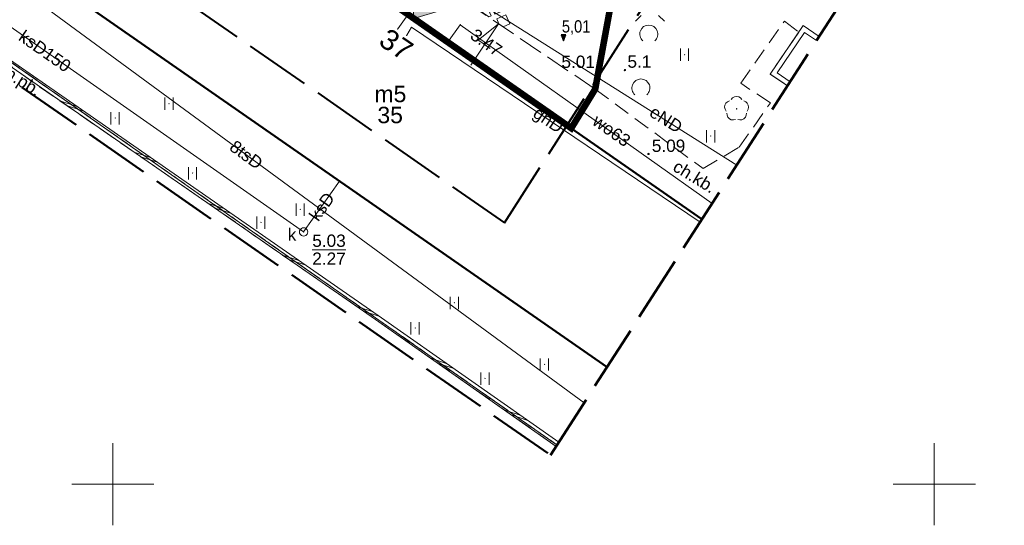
# Model space of a CAD drawing. Extents: x 5477758 to 5478338, y 5918296 to 5918502.
# Tile 23 of 138: x 5477894 to 5477954, y 5918298 to 5918328. Entities that reach past the tile are written whole.
import ezdxf
from ezdxf.enums import TextEntityAlignment as Align

# ---------------------------------------------------------------- set-up
doc = ezdxf.new("R2010")
doc.units = 0
doc.header["$PDSIZE"] = 0.75
for name, pattern in [('budynki akt$0$DASHED', [19.05, 12.7, -6.35]), ('L_0_06', [2, 1.5, -0.5]), ('PRZER1-1', [2, 1, -1]), ('PRZER2-1', [3, 2, -1]), ('PRZER4-1', [5, 4, -1])]:
    doc.linetypes.add(name, pattern=pattern)
doc.layers.get('0').update_dxf_attribs({"linetype": 'CONTINUOUS', "lineweight": 13})
doc.layers.add('!D_rzędne', color=6, linetype='CONTINUOUS')
for name, color, linetype, lineweight in [('000_wejscia do budynków', 7, 'CONTINUOUS', 0), ('0_PROJEKTOWANE SPADKI TERENU', 7, 'CONTINUOUS', 0), ('A_GRANICA OPRACOWANIA', 7, 'CONTINUOUS', 0), ('FrameItemsLayer$', 7, 'CONTINUOUS', 0), ('GEPADR_O', 236, 'CONTINUOUS', 18), ('GESBZO', 7, 'CONTINUOUS', 50), ('GESBZO_O', 7, 'CONTINUOUS', 50), ('GESDZI', 7, 'CONTINUOUS', 18), ('GESUZY', 96, 'PRZER1-1', 18), ('GSPPRB', 7, 'CONTINUOUS', 20), ('GSPRDL', 96, 'CONTINUOUS', 18), ('GSSDSO', 7, 'CONTINUOUS', 18), ('GSSKOD', 7, 'PRZER2-1', 18), ('GSSKOD_O', 7, 'PRZER2-1', 18), ('GSSUTR', 7, 'PRZER2-1', 18), ('GULEPR', 1, 'CONTINUOUS', 18), ('GULEPR_O', 1, 'CONTINUOUS', 18), ('GULGPR', 2, 'CONTINUOUS', 18), ('GULGPR_O', 2, 'CONTINUOUS', 18), ('GULKPR', 36, 'CONTINUOUS', 18), ('GULKPR_O', 36, 'CONTINUOUS', 18), ('GULTPR', 30, 'CONTINUOUS', 18), ('GULTPR_O', 30, 'CONTINUOUS', 18), ('GULWPR', 5, 'CONTINUOUS', 18), ('GULWPR_O', 5, 'CONTINUOUS', 18), ('GUPELA', 7, 'CONTINUOUS', 18), ('GUPIWZ', 7, 'CONTINUOUS', 18), ('GUPIWZ_O', 7, 'CONTINUOUS', 18), ('GUPKSD', 36, 'CONTINUOUS', 18), ('GUPPRZ', 7, 'CONTINUOUS', 18), ('GUPPRZ_O', 7, 'CONTINUOUS', 18), ('OT_Rzedna', 7, 'CONTINUOUS', 18), ('pomiar', 7, 'CONTINUOUS', 18), ('wysokosci', 7, 'CONTINUOUS', 18), ('zakres', 150, 'PRZER4-1', 50)]:
    doc.layers.add(name, color=color, linetype=linetype, lineweight=lineweight)
doc.layers.add('kołnierz', color=11, linetype='CONTINUOUS', lineweight=70, plot=False)
doc.styles.add('GEO-INFO', font='arial.ttf')
doc.styles.add('STYL_AUTOMATYCZNY_1', font='micross.ttf')

# ---------------------------------------------------------------- blocks, each defined once
blk = doc.blocks.new('POINT')
at = {"color": 0}
blk.add_point((0, 0), dxfattribs=at)
blk = doc.blocks.new('ODTN_2')
at = {"color": 0}
for points in [[(-1.5, -0.5), (0.5, 0.5)], [(-0.5, -0.5), (1.5, 0.5)]]:
    blk.add_lwpolyline(points, dxfattribs=at)
blk = doc.blocks.new('OKRAG_PELNY')
at = {"color": 0}
blk.add_lwpolyline([(0, 0.5), (0.12941, 0.482963), (0.25, 0.433013), (0.353553, 0.353553), (0.433013, 0.25), (0.482963, 0.12941), (0.5, 0), (0.482963, -0.12941), (0.433013, -0.25), (0.353553, -0.353553), (0.25, -0.433013), (0.12941, -0.482963), (0, -0.5), (-0.12941, -0.482963), (-0.25, -0.433013), (-0.353553, -0.353553), (-0.433013, -0.25), (-0.482963, -0.12941), (-0.5, 0), (-0.482963, 0.12941), (-0.433013, 0.25), (-0.353553, 0.353553), (-0.25, 0.433013), (-0.12941, 0.482963)], close=True, dxfattribs=at)
blk = doc.blocks.new('SPTRW')
at = {"color": 0}
for points in [[(-0.51332, 0.7233), (-0.51332, -0.7767)], [(0.48668, -0.7767), (0.48668, 0.7233)]]:
    blk.add_lwpolyline(points, dxfattribs=at)
blk = doc.blocks.new('SPDLP')
blk.add_hatch(color=0).paths.add_polyline_path([(0, -0.09), (0.027812, -0.085595), (0.052901, -0.072812), (0.072812, -0.052901), (0.085595, -0.027812), (0.09, 0), (0.085595, 0.027812), (0.072812, 0.052901), (0.052901, 0.072812), (0.027812, 0.085595), (0, 0.09), (-0.027812, 0.085595), (-0.052901, 0.072812), (-0.072812, 0.052901), (-0.085595, 0.027812), (-0.09, 0), (-0.085595, -0.027812), (-0.072812, -0.052901), (-0.052901, -0.072812), (-0.027812, -0.085595)])
at = {"color": 0}
for points in [[(-0.648554, 1.126667), (-0.481106, 1.325358), (-0.255912, 1.454989), (0, 1.5), (0.255912, 1.454989), (0.481106, 1.325358), (0.648554, 1.126667)], [(-1.271938, -0.268652), (-1.40916, -0.048001), (-1.462858, 0.20623), (-1.426585, 0.463525), (-1.304695, 0.693003), (-1.11182, 0.867117), (-0.871109, 0.964971)], [(0.871109, 0.964971), (1.11182, 0.867117), (1.304695, 0.693003), (1.426585, 0.463525), (1.462858, 0.20623), (1.40916, -0.048001), (1.271938, -0.268652)], [(-0.137547, -1.292703), (-0.389802, -1.355024), (-0.648184, -1.327532), (-0.881678, -1.213525), (-1.062258, -1.026689), (-1.168249, -0.78945), (-1.186929, -0.530282)], [(1.186929, -0.530282), (1.168249, -0.78945), (1.062258, -1.026689), (0.881678, -1.213525), (0.648184, -1.327532), (0.389802, -1.355024), (0.137547, -1.292703)]]:
    blk.add_lwpolyline(points, dxfattribs=at)
blk = doc.blocks.new('SUEO')
blk.add_hatch(color=0).paths.add_polyline_path([(-0.002174, 0.089974), (0.023762, 0.086807), (0.042561, 0.0793), (0.060131, 0.066965), (0.076266, 0.047786), (0.086234, 0.025762), (0.089972, 0.002226), (0.088646, -0.015553), (0.081114, -0.038994), (0.066834, -0.060276), (0.049699, -0.075033), (0.027576, -0.085671), (0.004027, -0.08991), (-0.019639, -0.087831), (-0.040932, -0.080154), (-0.059082, -0.067892), (-0.073734, -0.051607), (-0.08374, -0.032979), (-0.089221, -0.011817), (-0.089063, 0.012951), (-0.082571, 0.035806), (-0.069528, 0.057148), (-0.048957, 0.075519), (-0.026898, 0.085887)])
at = {"color": 0}
for points in [[(-1.767767, 1.767767), (-1.06066, 1.06066)], [(1.767767, 1.767767), (1.06066, 1.06066)], [(-1.767767, -1.767767), (-1.06066, -1.06066)], [(1.767767, -1.767767), (1.06066, -1.06066)]]:
    blk.add_lwpolyline(points, dxfattribs=at)
blk = doc.blocks.new('OTRN')
at = {"linetype": 'Continuous', "lineweight": 13}
blk.add_hatch(color=0, dxfattribs=at).paths.add_polyline_path([(0, -0.09, 1), (0, 0.09, 1)])
at = {"color": 0, "linetype": 'Continuous', "lineweight": 13}
blk.add_circle((0, 0), 0.0906, dxfattribs=at)
blk = doc.blocks.new('OTZK_1')
at = {"color": 0, "linetype": 'Continuous', "lineweight": 18}
blk.add_arc((0, 0), 1.1, 311.1859, 228.8141, dxfattribs=at)
blk = doc.blocks.new('zw$2EFF')
at = {"lineweight": 18}
blk.add_hatch(color=256, dxfattribs=at).paths.add_polyline_path([(-0.771, 0.963), (0, 0), (0.77, 0.963)])
blk.add_lwpolyline([(-0.771, 0.963), (0.77, 0.963), (0, 0), (-0.771, 0.963)], dxfattribs=at)
blk = doc.blocks.new('G$C78CF4A41')
at = {"layer": '!D_rzędne', "linetype": 'Continuous', "lineweight": 13}
for points in [[(0, 0), (-0.324, 0.189), (-0.394, 0.069)], [(0, 0), (-0.253, 0.31), (-0.324, 0.189)]]:
    blk.add_hatch(color=256, dxfattribs=at).paths.add_polyline_path(points)
blk.add_lwpolyline([(0, 0), (-0.253, 0.31), (-0.394, 0.069), (0, 0)])
blk = doc.blocks.new('plyty_2x')
for points in [[(5477924.208, 5918335.556), (5477924.805, 5918335.164), (5477924.297, 5918334.938), (5477924.053, 5918335.487), (5477924.208, 5918335.556)], [(5477924.951, 5918334.901), (5477925.195, 5918334.353), (5477924.647, 5918334.109), (5477924.403, 5918334.657), (5477924.951, 5918334.901)], [(5477922.79, 5918329.089), (5477922.306, 5918328.884), (5477922.887, 5918328.478), (5477923.023, 5918328.536), (5477922.789, 5918329.088)], [(5477923.573, 5918329.419), (5477923.806, 5918328.866), (5477923.254, 5918328.633), (5477923.02, 5918329.186), (5477923.573, 5918329.419)]]:
    blk.add_lwpolyline(points)
at = {"lineweight": -2}
for points in [[(5477921.145, 5918329.697), (5477921.541, 5918329.864), (5477921.307, 5918330.417), (5477920.755, 5918330.184), (5477920.882, 5918329.881), (5477921.145, 5918329.697)], [(5477921.688, 5918329.317), (5477921.806, 5918329.234), (5477921.657, 5918329.588), (5477921.435, 5918329.494), (5477921.451, 5918329.483), (5477921.688, 5918329.317)], [(5477923.757, 5918327.869), (5477924.156, 5918328.037), (5477923.923, 5918328.589), (5477923.37, 5918328.356), (5477923.5, 5918328.049), (5477923.757, 5918327.869)]]:
    blk.add_lwpolyline(points, dxfattribs=at)

msp = doc.modelspace()

# ---------------------------------------------------------------- linework, layer by layer
at = {"color": 7, "linetype": 'Continuous', "lineweight": 13, "flags": 128}
for points in [[(5477900, 5918297.5), (5477900, 5918302.5)], [(5477897.5, 5918300), (5477902.5, 5918300)]]:
    msp.add_lwpolyline(points, dxfattribs=at)
at = {"layer": '0_PROJEKTOWANE SPADKI TERENU'}
msp.add_lwpolyline([(5477921.786, 5918325.523), (5477923.485, 5918328.039), (5477922.24, 5918327.047), (5477922.635, 5918326.78)], dxfattribs=at)
at = {"layer": 'A_GRANICA OPRACOWANIA', "color": 1, "linetype": 'budynki akt$0$DASHED', "ltscale": 0.1, "const_width": 0.4}
msp.add_lwpolyline([(5477902.984, 5918361.774), (5477916.9, 5918352.076), (5477917.564, 5918351.614), (5477920.33, 5918349.686), (5477925.008, 5918346.426), (5477927.636, 5918344.595), (5477927.224, 5918344.001), (5477929.613, 5918342.342), (5477930.353, 5918341.828), (5477931.84, 5918340.796), (5477932.36, 5918340.435), (5477932.052, 5918338.73), (5477931.779, 5918337.302), (5477931.203, 5918334.286), (5477930.468, 5918330.081), (5477929.362, 5918324.071), (5477927.904, 5918321.69), (5477892.005, 5918346.724), (5477902.984, 5918361.774)], dxfattribs=at)
at = {"layer": 'FrameItemsLayer$', "color": 7, "linetype": 'Continuous', "lineweight": 18}
for points in [[(5477950, 5918297.5), (5477950, 5918302.5)], [(5477947.5, 5918300), (5477952.5, 5918300)]]:
    msp.add_lwpolyline(points, dxfattribs=at)
at = {"layer": 'GESBZO', "color": 7, "linetype": 'Continuous', "lineweight": 50}
for points in [[(5477893.633, 5918332.514), (5477899.789, 5918341.268), (5477935.862, 5918316.151)], [(5477930.083, 5918307.137), (5477893.633, 5918332.514)]]:
    msp.add_lwpolyline(points, dxfattribs=at)
at = {"layer": 'GESDZI', "color": 7, "linetype": 'Continuous', "lineweight": 18}
for points in [[(5477927.041, 5918302.392), (5477865.49, 5918345.57), (5477899.13, 5918390.84), (5477901.96, 5918388.82), (5477916.33, 5918408.95), (5477922.92, 5918418.17), (5477913.96, 5918422.85), (5477897.73, 5918431.34), (5477895.359, 5918432.58)], [(5477972.897, 5918373.915), (5477916.33, 5918408.95), (5477901.96, 5918388.82), (5477899.13, 5918390.84), (5477865.49, 5918345.57), (5477927.041, 5918302.392)]]:
    msp.add_lwpolyline(points, dxfattribs=at)
at = {"layer": 'GESUZY', "color": 96, "linetype": 'PRZER1-1', "lineweight": 18, "ltscale": 0.5}
for points in [[(5477927.041, 5918302.392), (5477865.49, 5918345.57), (5477899.13, 5918390.84), (5477901.96, 5918388.82), (5477916.33, 5918408.95), (5477972.897, 5918373.915)], [(5477972.897, 5918373.915), (5477916.33, 5918408.95), (5477901.96, 5918388.82), (5477899.13, 5918390.84), (5477865.49, 5918345.57), (5477927.041, 5918302.392)]]:
    msp.add_lwpolyline(points, dxfattribs=at)
at = {"layer": 'GSPPRB', "color": 7, "linetype": 'Continuous', "lineweight": 20}
for p in [(5477917.343, 5918327.741), (5477917.892, 5918327.347), (5477920.376, 5918326.903), (5477913.802, 5918318.472)]:
    msp.add_point(p, dxfattribs=at)
at = {"layer": 'GSSDSO', "color": 7, "linetype": 'Continuous', "lineweight": 18}
for points in [[(5477893.905, 5918332.325), (5477890.614, 5918327.638), (5477915.986, 5918310.045), (5477926.989, 5918302.31)], [(5477927.151, 5918302.563), (5477916.158, 5918310.291), (5477891.033, 5918327.713), (5477894.15, 5918332.153), (5477893.905, 5918332.325)], [(5477943, 5918327.284), (5477942.027, 5918327.942), (5477940.015, 5918324.991), (5477941.068, 5918324.27)], [(5477941.23, 5918324.523), (5477940.432, 5918325.069), (5477942.107, 5918327.526), (5477942.838, 5918327.031)]]:
    msp.add_lwpolyline(points, dxfattribs=at)
at = {"layer": 'GSSKOD', "color": 7, "linetype": 'PRZER2-1', "lineweight": 18, "ltscale": 0.5}
for points in [[(5477953.955, 5918344.371), (5477918.892, 5918368.876), (5477912.816, 5918360.152), (5477909.863, 5918355.582), (5477916.678, 5918350.56), (5477917.405, 5918351.474), (5477927.496, 5918344.442), (5477926.88, 5918343.51), (5477932.252, 5918339.779), (5477929.362, 5918324.071), (5477935.927, 5918319.225), (5477938.124, 5918320.534), (5477940.031, 5918323.232), (5477938.216, 5918324.426), (5477940.878, 5918328.21), (5477941.747, 5918327.531), (5477940.015, 5918324.991), (5477941.068, 5918324.27)], [(5477935.861, 5918316.15), (5477899.789, 5918341.268), (5477893.633, 5918332.514), (5477893.905, 5918332.325), (5477890.614, 5918327.638), (5477888.72, 5918328.897), (5477897.292, 5918341.743)], [(5477890.614, 5918327.638), (5477915.986, 5918310.045), (5477926.989, 5918302.31)]]:
    msp.add_lwpolyline(points, dxfattribs=at)
at = {"layer": 'GSSUTR', "color": 7, "linetype": 'PRZER2-1', "lineweight": 18, "ltscale": 0.5}
for points in [[(5477934.807, 5918326.187), (5477934.797, 5918326.167), (5477934.817, 5918326.167)], [(5477903.422, 5918323.201), (5477903.412, 5918323.181), (5477903.432, 5918323.181)], [(5477900.145, 5918322.314), (5477900.135, 5918322.294), (5477900.155, 5918322.294)], [(5477936.394, 5918321.222), (5477936.384, 5918321.202), (5477936.404, 5918321.202)], [(5477904.855, 5918318.969), (5477904.845, 5918318.949), (5477904.865, 5918318.949)], [(5477911.408, 5918316.751), (5477911.398, 5918316.731), (5477911.418, 5918316.731)], [(5477909.019, 5918315.966), (5477909.009, 5918315.946), (5477909.029, 5918315.946)], [(5477920.794, 5918311.074), (5477920.784, 5918311.054), (5477920.804, 5918311.054)], [(5477918.405, 5918309.526), (5477918.395, 5918309.506), (5477918.415, 5918309.506)], [(5477926.277, 5918307.319), (5477926.267, 5918307.299), (5477926.287, 5918307.299)], [(5477922.659, 5918306.455), (5477922.649, 5918306.435), (5477922.669, 5918306.435)]]:
    msp.add_lwpolyline(points, close=True, dxfattribs=at)
at = {"layer": 'GULEPR', "color": 1, "linetype": 'Continuous', "lineweight": 18}
msp.add_lwpolyline([(5477937.976, 5918319.447), (5477919.661, 5918331.002), (5477917.343, 5918327.741)], dxfattribs=at)
at = {"layer": 'GULGPR', "color": 2, "linetype": 'Continuous', "lineweight": 18}
msp.add_lwpolyline([(5477935.744, 5918315.967), (5477918.174, 5918327.841), (5477917.892, 5918327.347)], dxfattribs=at)
at = {"layer": 'GULKPR', "color": 36, "linetype": 'Continuous', "lineweight": 18}
for points in [[(5477911.614, 5918315.37), (5477880.14, 5918337.42)], [(5477913.802, 5918318.472), (5477911.614, 5918315.37)]]:
    msp.add_lwpolyline(points, dxfattribs=at)
at = {"layer": 'GULTPR', "color": 30, "linetype": 'Continuous', "lineweight": 18}
msp.add_lwpolyline([(5477887.561, 5918335.178), (5477928.691, 5918304.966)], dxfattribs=at)
at = {"layer": 'GULWPR', "color": 5, "linetype": 'Continuous', "lineweight": 18}
msp.add_lwpolyline([(5477936.472, 5918317.101), (5477921.15, 5918327.99), (5477920.376, 5918326.903)], dxfattribs=at)
at = {"layer": 'GUPPRZ_O', "color": 36, "linetype": 'Continuous', "lineweight": 9, "flags": 128}
msp.add_lwpolyline([(5477912.139, 5918314.29), (5477914.178, 5918314.29)], dxfattribs=at)
at = {"layer": 'kołnierz', "linetype": 'PRZER4-1', "lineweight": 50}
msp.add_lwpolyline([(5477977.309, 5918380.798), (5477954.837, 5918395.479), (5477993.178, 5918463.057), (5477934.574, 5918496.308), (5477890.354, 5918424.446), (5477901.969, 5918417.467), (5477859.483, 5918348.301), (5477882.168, 5918332.75), (5477926.647, 5918301.778)], close=True, dxfattribs=at)
at = {"layer": 'pomiar', "linetype": 'L_0_06', "lineweight": 13, "flags": 128}
msp.add_lwpolyline([(5477929.362, 5918324.071), (5477901.191, 5918343.092), (5477909.863, 5918355.582)], dxfattribs=at)
at = {"layer": 'zakres', "linetype": 'PRZER4-1', "lineweight": 40}
msp.add_lwpolyline([(5477963.54, 5918377.848), (5477941.504, 5918392.244), (5477979.546, 5918459.295), (5477938.033, 5918482.848), (5477904.167, 5918427.813), (5477915.775, 5918420.837), (5477872.982, 5918351.171), (5477887.852, 5918340.978), (5477923.836, 5918315.921)], close=True, dxfattribs=at)

# ---------------------------------------------------------------- block references
at = {"layer": '!D_rzędne', "rotation": 300.2967899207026}
msp.add_blockref('G$C78CF4A41', (5477927.425, 5918327.012), dxfattribs=at)
msp.add_blockref('plyty_2x', (0, 0))
at = {"layer": '000_wejscia do budynków', "lineweight": 0, "xscale": -1.5, "yscale": 1.5, "zscale": 1.5, "rotation": 325.048567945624}
msp.add_blockref('zw$2EFF', (5477918.313, 5918328.371), dxfattribs=at)
at = {"layer": 'GSPRDL', "color": 96, "lineweight": 18, "xscale": 0.5, "yscale": 0.5}
msp.add_blockref('SPDLP', (5477937.969, 5918322.869), dxfattribs=at)
at = {"layer": 'GSSDSO', "color": 7, "lineweight": 18, "xscale": 0.5}
for p, yscale, rotation in [((5477897.479, 5918323.06), 0.299999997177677, 145.262496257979), ((5477901.999, 5918319.926), 0.299999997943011, 145.2624963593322), ((5477906.518, 5918316.792), 0.29999999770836, 145.262496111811), ((5477911.038, 5918313.658), 0.299999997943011, 145.2624963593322), ((5477915.558, 5918310.524), 0.299999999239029, 145.2624963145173), ((5477920.061, 5918307.364), 0.299999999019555, 144.8939241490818), ((5477924.56, 5918304.201), 0.299999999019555, 144.8939241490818)]:
    msp.add_blockref('ODTN_2', p, dxfattribs=dict(at, yscale=yscale, rotation=rotation))
at = {"layer": 'GSSUTR', "color": 7, "lineweight": 18, "xscale": 0.5, "yscale": 0.5}
for p in [(5477934.807, 5918326.177), (5477903.422, 5918323.191), (5477900.145, 5918322.304), (5477936.394, 5918321.212), (5477904.855, 5918318.959), (5477911.408, 5918316.741), (5477909.019, 5918315.956), (5477920.794, 5918311.064), (5477918.405, 5918309.516), (5477926.277, 5918307.309), (5477922.659, 5918306.445)]:
    msp.add_blockref('SPTRW', p, dxfattribs=at)
at = {"layer": 'GUPELA', "color": 7, "lineweight": 18, "xscale": 0.5, "yscale": 0.5}
msp.add_blockref('SUEO', (5477932.692, 5918329.094, 10.15), dxfattribs=at)
at = {"layer": 'GUPIWZ', "color": 7, "lineweight": 18, "xscale": 0.5, "yscale": 0.5}
msp.add_blockref('OKRAG_PELNY', (5477911.614, 5918315.37), dxfattribs=at)
at = {"layer": 'GUPKSD', "color": 36, "lineweight": 18, "xscale": 0.5, "yscale": 0.5}
msp.add_blockref('POINT', (5477911.614, 5918315.37), dxfattribs=at)
at = {"layer": 'GUPPRZ', "color": 5, "lineweight": 18}
msp.add_blockref('POINT', (5477921.15, 5918327.99), dxfattribs=at)
at = {"layer": 'GUPPRZ', "color": 36, "lineweight": 18}
msp.add_blockref('POINT', (5477911.614, 5918315.37), dxfattribs=at)
at = {"layer": 'OT_Rzedna', "color": 7, "linetype": 'Continuous', "xscale": 0.5, "yscale": 0.5, "zscale": 0.5}
for p in [(5477931.168, 5918325.229), (5477929.362, 5918324.071), (5477932.606, 5918320.126)]:
    msp.add_blockref('OTRN', p, dxfattribs=at)
at = {"layer": 'pomiar', "color": 96, "linetype": 'Continuous', "xscale": 0.5, "yscale": 0.5, "zscale": 0.5}
for p in [(5477932.624, 5918327.423), (5477932.142, 5918324.14)]:
    msp.add_blockref('OTZK_1', p, dxfattribs=at)

# ---------------------------------------------------------------- texts
at = {"layer": '!D_rzędne', "linetype": 'Continuous', "lineweight": 13, "style": 'STYL_AUTOMATYCZNY_1', "width": 0.85}
msp.add_text('5,01', height=0.75, rotation=359.95107, dxfattribs=at).set_placement((5477927.333, 5918327.518))
at = {"layer": 'GEPADR_O', "color": 236, "linetype": 'Continuous', "lineweight": 0, "style": 'GEO-INFO'}
msp.add_text('37', height=1.25, rotation=325.81, dxfattribs=at).set_placement((5477916.801, 5918327.852), align=Align.TOP_LEFT)
at = {"layer": 'GESBZO_O', "color": 7, "linetype": 'Continuous', "lineweight": 0, "style": 'GEO-INFO'}
msp.add_text('m5', height=1, dxfattribs=at).set_placement((5477917.867, 5918323.275), align=Align.RIGHT)
at = {"layer": 'GESBZO_O', "color": 1, "linetype": 'Continuous', "lineweight": 0, "style": 'GEO-INFO'}
msp.add_text('35', height=1, dxfattribs=at).set_placement((5477916.881, 5918322.995), align=Align.TOP_CENTER)
at = {"layer": 'GSSKOD_O', "color": 7, "linetype": 'Continuous', "lineweight": 0, "style": 'GEO-INFO'}
msp.add_text('ch.pb.', height=0.75, rotation=327.72435, dxfattribs=at).set_placement((5477894.327, 5918324.674), align=Align.MIDDLE_CENTER)
msp.add_text('ch.kb.', height=0.75, rotation=328.61977, dxfattribs=at).set_placement((5477935.417, 5918318.751), align=Align.MIDDLE)
at = {"layer": 'GULEPR_O', "color": 1, "linetype": 'Continuous', "lineweight": 0, "style": 'GEO-INFO'}
msp.add_text('eND', height=0.75, rotation=327.75169, dxfattribs=at).set_placement((5477933.678, 5918322.231), align=Align.MIDDLE_CENTER)
at = {"layer": 'GULGPR_O', "color": 2, "linetype": 'Continuous', "lineweight": 0, "style": 'GEO-INFO'}
msp.add_text('gnD', height=0.75, rotation=325.94917, dxfattribs=at).set_placement((5477926.516, 5918322.198), align=Align.MIDDLE_CENTER)
at = {"layer": 'GULKPR_O', "color": 36, "linetype": 'Continuous', "lineweight": 0, "style": 'GEO-INFO'}
for s, rotation, p in [('ksD150', 324.98562, (5477895.877, 5918326.395)), ('ksD', 54.79996, (5477912.708, 5918316.921))]:
    msp.add_text(s, height=0.75, rotation=rotation, dxfattribs=at).set_placement(p, align=Align.MIDDLE)
at = {"layer": 'GULTPR_O', "color": 30, "linetype": 'Continuous', "lineweight": 0, "style": 'GEO-INFO'}
msp.add_text('8tsD', height=0.75, rotation=323.70144, dxfattribs=at).set_placement((5477908.126, 5918320.072), align=Align.MIDDLE_CENTER)
at = {"layer": 'GULWPR_O', "color": 5, "linetype": 'Continuous', "lineweight": 0, "style": 'GEO-INFO'}
msp.add_text('wo63', height=0.75, rotation=324.60078, dxfattribs=at).set_placement((5477930.363, 5918321.542), align=Align.MIDDLE_CENTER)
at = {"layer": 'GUPIWZ_O', "color": 7, "linetype": 'Continuous', "lineweight": 0, "style": 'GEO-INFO'}
msp.add_text('k', height=0.75, dxfattribs=at).set_placement((5477911.171, 5918314.832), align=Align.RIGHT)
at = {"layer": 'GUPPRZ_O', "color": 5, "linetype": 'Continuous', "lineweight": 0, "style": 'GEO-INFO'}
msp.add_text('3.47', height=0.75, rotation=324.7485, dxfattribs=at).set_placement((5477923.569, 5918326.324), align=Align.MIDDLE_RIGHT)
at = {"layer": 'GUPPRZ_O', "color": 36, "linetype": 'Continuous', "lineweight": 0, "style": 'GEO-INFO'}
for s, p in [('5.03', (5477912.139, 5918314.463)), ('2.27', (5477912.139, 5918313.368))]:
    msp.add_text(s, height=0.75, dxfattribs=at).set_placement(p)
at = {"layer": 'pomiar', "color": 7, "style": 'GEO-INFO'}
msp.add_text('5.1', height=0.75, dxfattribs=at).set_placement((5477931.324, 5918326.123), align=Align.TOP_LEFT)
at = {"layer": 'wysokosci', "color": 7, "style": 'GEO-INFO'}
for s, p in [('5.01', (5477927.306, 5918326.112)), ('5.09', (5477932.807, 5918320.995))]:
    msp.add_text(s, height=0.75, dxfattribs=at).set_placement(p, align=Align.TOP_LEFT)

doc.saveas('drawing.dxf')
